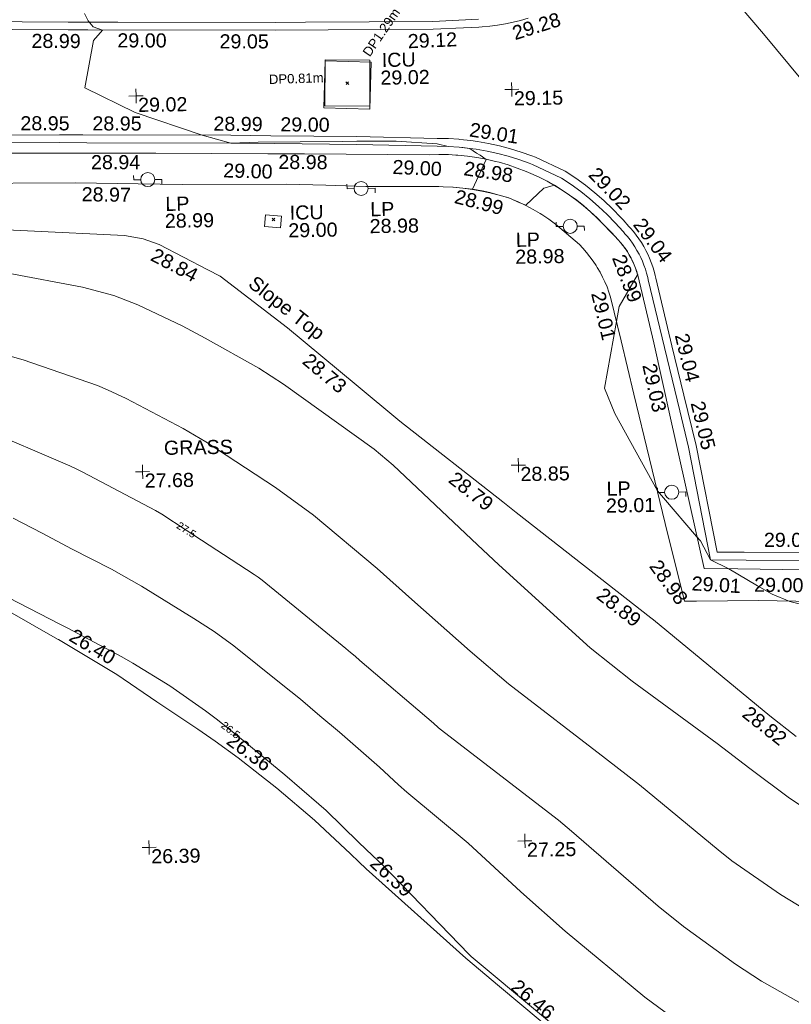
# Model space of a CAD drawing. Header units: millimetres. Extents: x -290717 to 520720, y -88450 to 287762.
# Tile 228 of 256: x 33987 to 54517, y 31063 to 57264. Entities that reach past the tile are written whole.
import ezdxf

# ---------------------------------------------------------------- set-up
doc = ezdxf.new("R2010")
doc.units = ezdxf.units.MM
doc.linetypes.add('IMPORT-UG_ELEC_LV_QLB2 _2_', pattern=[2700, 1500, -300, 0, -250, 150, -300, 0, -200])
doc.linetypes.add('IMPORT-UG_ELEC_STREET LIGHTING_QLB2 _2_', pattern=[2700, 1500, -300, 0, -250, 150, -300, 0, -200])
for name, color, linetype, lineweight, true_color in [('00_TOPO_FURN_LAMP_POST', 7, 'Continuous', 9, 0x666666), ('00_UAV_FURN_LAMP_POST', 7, 'Continuous', 9, 0xa50000), ('00_UAV_LEVEL_SPOT', 7, 'Continuous', 9, 0x666666), ('00_UAV_PARKING', 4, 'Continuous', 9, 0x00ffff), ('00_UAV_ROAD_MARKING_YELLOW_CONTINUOUS', 40, 'Continuous', 9, 0xffbf00), ('00_UAV_SERV_IC', 5, 'Continuous', 9, 0x0000ff), ('00_UAV_SLOPE_TOP', 40, 'Continuous', 9, 0xffbf00), ('01_DTM_CONTOUR_MJR', 7, 'Continuous', 9, 0x7f3f00), ('01_DTM_CONTOUR_MJR_LABELS', 7, 'Continuous', 9, 0x7f3f00), ('01_DTM_CONTOUR_MNR', 7, 'Continuous', 9, 0xa5a552), ('01_DTM_CONTOUR_MNR_LABELS', 7, 'Continuous', 9, 0xa5a552), ('12333-PUM-2D-U-0001-C01 - Rev2_REVIT IMPORT_dwg', 7, 'Continuous', 9, 0x767676), ('PUM-ELECTRIC-LV-QLB2', 1, 'IMPORT-UG_ELEC_LV_QLB2 _2_', 9, 0xff0000), ('PUM-ELECTRIC-MH', 1, 'Continuous', 9, 0xff0000)]:
    doc.layers.add(name, color=color, linetype=linetype, lineweight=lineweight, true_color=true_color)
for name, color, linetype, lineweight in [('00_UAV_ROAD_EDGE', 7, 'Continuous', 9), ('00_UAV_SURFACE', 7, 'Continuous', 9), ('00_UAV_SURVEY_TEXT', 7, 'Continuous', 9), ('GEN-TEXT', 7, 'Continuous', 9)]:
    doc.layers.add(name, color=color, linetype=linetype, lineweight=lineweight)
doc.styles.add('Arial_1', font='arial.ttf', dxfattribs={"height": 250})
doc.styles.add('Swis721 Lt BT_1', font='swissl.ttf', dxfattribs={"height": 200})
doc.styles.add('Swis721 Lt BT_2', font='swissl.ttf', dxfattribs={"height": 375})

# ---------------------------------------------------------------- blocks, each defined once
blk = doc.blocks.new('12333-PUM-2D-U-0001-C01 - Rev2_REVIT IMPORT_dwg_MSL_Lamp_Post_SYM-2077240-Site Location Plan Existing')
at = {"layer": '00_TOPO_FURN_LAMP_POST', "color": 254, "true_color": 0xcccccc, "flags": 128}
for points in [[(-500, 0), (-1000, 0), (-1000, 317)], [(500, 0), (1000, 0), (1000, -317)]]:
    blk.add_lwpolyline(points, dxfattribs=at)
at = {"layer": '00_TOPO_FURN_LAMP_POST', "color": 254, "true_color": 0xcccccc}
blk.add_circle((0, 0), 500, dxfattribs=at)
blk = doc.blocks.new('12333-PUM-2D-U-0001-C01 - Rev2_REVIT IMPORT_dwg_UAV-2077255-Site Location Plan Existing')
at = {"layer": '00_UAV_LEVEL_SPOT', "color": 254, "true_color": 0xcccccc, "flags": 128}
for points in [[(0, -500), (0, 0), (-500, 0)], [(500, 0), (0, 0), (0, 500)]]:
    blk.add_lwpolyline(points, dxfattribs=at)
blk = doc.blocks.new('12333-PUM-2D-U-0001-C01 - Rev2_REVIT IMPORT_dwg_MGS62954_T2_Galway_ITM_3d_Rev1-2077680-Site Location Plan Existing')
at = {"layer": '00_UAV_PARKING', "color": 254, "true_color": 0xcccccc, "flags": 128}
blk.add_lwpolyline([(533936219, 725596442), (533937659, 725595588), (533937684, 725595573), (533939223, 725594614), (533940269, 725593868), (533941355, 725593128), (533941802, 725592795), (533942408, 725592344), (533943427, 725591517), (533944411, 725590647), (533945358, 725589737), (533945572, 725589519), (533945760, 725589327), (533948374, 725586907), (533949257, 725586142), (533951978, 725583786)], dxfattribs=at)
at = {"layer": '00_UAV_ROAD_EDGE', "color": 254, "true_color": 0xcccccc, "flags": 128}
blk.add_lwpolyline([(533936453, 725608539), (533938483, 725608505), (533940502, 725608471), (533943482, 725608403), (533944453, 725608380), (533947776, 725608302), (533948030, 725608304), (533948284, 725608296), (533948480, 725608281), (533948538, 725608276), (533948790, 725608246), (533949041, 725608206), (533949290, 725608155), (533949537, 725608093), (533949629, 725608067), (533949872, 725607992), (533950111, 725607906), (533950347, 725607811), (533950469, 725607756), (533950685, 725607654), (533950896, 725607543), (533951093, 725607428), (533951295, 725607300), (533951490, 725607164), (533951680, 725607019), (533951864, 725606867), (533952041, 725606707), (533952211, 725606540), (533952374, 725606366), (533952578, 725606155), (533952680, 725606040), (533952753, 725605958), (533952759, 725605952), (533952821, 725605879), (533952880, 725605803), (533952936, 725605724), (533952948, 725605706), (533953000, 725605625), (533953049, 725605542), (533953094, 725605456), (533953135, 725605369), (533953173, 725605280), (533953207, 725605190), (533953237, 725605098), (533953264, 725605005), (533953265, 725604998), (533953661, 725603196), (533954073, 725601182), (533954893, 725597164), (533955792, 725597137), (533958754, 725597048)], dxfattribs=at)
at = {"layer": '00_UAV_ROAD_MARKING_YELLOW_CONTINUOUS', "color": 254, "true_color": 0xcccccc, "flags": 128}
for points in [[(533921266, 725612359), (533924560, 725612266), (533926860, 725612201), (533929554, 725612167), (533932574, 725612128), (533934549, 725612082), (533938228, 725611996), (533939547, 725611971), (533943749, 725611890), (533944546, 725611881), (533947935, 725611843), (533949145, 725611883)], [(533958536, 725597315), (533956018, 725597368), (533955071, 725597388), (533954535, 725600397), (533954318, 725601369), (533953940, 725603062), (533953543, 725604867), (533953528, 725604937), (533953502, 725605046), (533953471, 725605154), (533953435, 725605261), (533953395, 725605366), (533953351, 725605469), (533953308, 725605558), (533953256, 725605658), (533953200, 725605755), (533953139, 725605849), (533953075, 725605942), (533953007, 725606031), (533952935, 725606117), (533952929, 725606125), (533952894, 725606167), (533952690, 725606403), (533952477, 725606630), (533952254, 725606848), (533952022, 725607056), (533951785, 725607252), (533951537, 725607440), (533951281, 725607618), (533950514, 725607995), (533950428, 725608030), (533950155, 725608133), (533949877, 725608223), (533949596, 725608303), (533949312, 725608370), (533949026, 725608425), (533948860, 725608452), (533948668, 725608476), (533948570, 725608488), (533948279, 725608512), (533947988, 725608524), (533945850, 725608609), (533943673, 725608670), (533942499, 725608702), (533938674, 725608780), (533937942, 725608794), (533933678, 725608864)], [(533933575, 725609073), (533937946, 725609002), (533938571, 725608989), (533942504, 725608910), (533943570, 725608880), (533945857, 725608817), (533947996, 725608732), (533948292, 725608720), (533948566, 725608697), (533948592, 725608695), (533948889, 725608657), (533949062, 725608630), (533949356, 725608573), (533949649, 725608504), (533949938, 725608422), (533950224, 725608328), (533950504, 725608223), (533950599, 725608185), (533951386, 725607798), (533951659, 725607608), (533951914, 725607415), (533952157, 725607214), (533952396, 725606999), (533952625, 725606775), (533952844, 725606542), (533952902, 725606475), (533953053, 725606300), (533953095, 725606250), (533953169, 725606160), (533953242, 725606064), (533953312, 725605965), (533953377, 725605863), (533953438, 725605758), (533953494, 725605651), (533953540, 725605555), (533953588, 725605444), (533953631, 725605331), (533953669, 725605216), (533953702, 725605100), (533953731, 725604983), (533953746, 725604911), (533954142, 725603107), (533954437, 725601789), (533954738, 725600438), (533955245, 725597592), (533955970, 725597577), (533958332, 725597527)], [(533950467, 725611889), (533950268, 725611833), (533950065, 725611785), (533949861, 725611746), (533949654, 725611715), (533949447, 725611693), (533949241, 725611679), (533949152, 725611676), (533948742, 725611662), (533947937, 725611636), (533943746, 725611683), (533938746, 725611779), (533938223, 725611789), (533933748, 725611893), (533932570, 725611921), (533928754, 725611970), (533926856, 725611994), (533923760, 725612081), (533921261, 725612152), (533918765, 725612205), (533915957, 725612265), (533913770, 725612310), (533909604, 725612394)]]:
    blk.add_lwpolyline(points, dxfattribs=at)
at = {"layer": '00_UAV_SERV_IC', "color": 254, "true_color": 0xcccccc, "flags": 128}
for points in [[(533944989, 725609601), (533945046, 725610847), (533946273, 725610791), (533946216, 725609545)], [(533943390, 725606778), (533943812, 725606739), (533943784, 725606427), (533943362, 725606466)]]:
    blk.add_lwpolyline(points, close=True, dxfattribs=at)
at = {"layer": '00_UAV_SLOPE_TOP', "color": 254, "true_color": 0xcccccc, "flags": 128}
blk.add_lwpolyline([(533957269, 725592650), (533956576, 725593217), (533953520, 725595819), (533953450, 725595876), (533949924, 725598743), (533949571, 725599029), (533946866, 725601226), (533945719, 725602215), (533943927, 725603762), (533942157, 725605163), (533941829, 725605342), (533940549, 725606041), (533940128, 725606198), (533939629, 725606296), (533937051, 725606461), (533934259, 725606640), (533932063, 725606746), (533927846, 725606951)], dxfattribs=at)
at = {"layer": '00_UAV_SURFACE', "color": 254, "true_color": 0xcccccc, "flags": 128}
for points in [[(533953875, 725598381), (533953105, 725601837), (533952790, 725603261), (533952533, 725604423), (533952491, 725604562), (533952442, 725604699), (533952388, 725604833), (533952328, 725604965), (533952262, 725605095), (533952192, 725605221), (533952160, 725605273), (533952082, 725605396), (533951999, 725605514), (533951911, 725605630), (533951818, 725605741), (533951728, 725605840), (533951099, 725606396), (533950923, 725606529), (533950742, 725606654), (533950697, 725606682), (533950510, 725606798), (533950317, 725606905), (533950120, 725607004), (533949965, 725607074), (533949919, 725607095), (533949866, 725607117), (533949619, 725607196), (533949368, 725607265), (533949162, 725607312), (533948907, 725607362), (533948650, 725607400), (533948392, 725607428), (533948133, 725607444), (533948016, 725607448), (533946075, 725607489), (533945012, 725607537), (533943959, 725607584), (533941190, 725607623), (533940014, 725607662), (533938353, 725607715), (533935017, 725607756)], [(533958754, 725597048), (533958821, 725596203), (533956328, 725596285), (533954672, 725596298), (533954358, 725596301), (533953875, 725598381)]]:
    blk.add_lwpolyline(points, dxfattribs=at)
at = {"layer": '01_DTM_CONTOUR_MJR', "color": 254, "true_color": 0xcccccc, "flags": 128}
blk.add_lwpolyline([(533957896, 725585176), (533956233, 725586161), (533955543, 725586621), (533954180, 725587649), (533953516, 725588203), (533951244, 725590240), (533950904, 725590535), (533947796, 725593010), (533947744, 725593058), (533947622, 725593172), (533945695, 725594880), (533945571, 725594990), (533945447, 725595097), (533945326, 725595201), (533943134, 725597057), (533943027, 725597139), (533942918, 725597213), (533941132, 725598426), (533940491, 725598861), (533940327, 725598959), (533938407, 725600012), (533938238, 725600104), (533938067, 725600192), (533935676, 725601262)], dxfattribs=at)
at = {"layer": '01_DTM_CONTOUR_MNR', "color": 254, "true_color": 0xcccccc, "flags": 128}
for points in [[(533957424, 725588044), (533956773, 725588455), (533955499, 725589374), (533955139, 725589669), (533953073, 725591434), (533952178, 725592153), (533949635, 725594189), (533948628, 725595070), (533947105, 725596476), (533946194, 725597313), (533944528, 725598762), (533943530, 725599521), (533941694, 725600769), (533941104, 725601129), (533939599, 725601955), (533939108, 725602199), (533938843, 725602316), (533936876, 725603031), (533935222, 725603532)], [(533960729, 725609140), (533959220, 725608931), (533959000, 725608910), (533958950, 725608949), (533958740, 725609080), (533958657, 725609174), (533958540, 725609310), (533957739, 725610097), (533956719, 725611363), (533956114, 725612101)], [(533958569, 725595866), (533957160, 725596250), (533956693, 725596451), (533956306, 725596680), (533955550, 725597141), (533955070, 725597390), (533954807, 725597903), (533954710, 725598020), (533953849, 725599063), (533953690, 725599250), (533952589, 725601333), (533952325, 725602010), (533952680, 725603780), (533952760, 725604171), (533953260, 725605010), (533953238, 725605099), (533953208, 725605189), (533953170, 725605280), (533953136, 725605368), (533953090, 725605460), (533953049, 725605539), (533953000, 725605630), (533952940, 725605720), (533952880, 725605800), (533952819, 725605879), (533952760, 725605950), (533952680, 725606040), (533952580, 725606150), (533952370, 725606370), (533952209, 725606538), (533952040, 725606710), (533951858, 725606869), (533951678, 725607017), (533951490, 725607160), (533951290, 725607300), (533951090, 725607430), (533950803, 725607355), (533950320, 725606910), (533950120, 725607000), (533949919, 725607098), (533949869, 725607119), (533949618, 725607196), (533949370, 725607260), (533949159, 725607308), (533948910, 725607357), (533948650, 725607398), (533948390, 725607430), (533948650, 725607400), (533948910, 725607360), (533949290, 725608150), (533949128, 725608262), (533949035, 725608324), (533948860, 725608450), (533948570, 725608490), (533948280, 725608510), (533947993, 725608585), (533946899, 725608674), (533945854, 725608693), (533945467, 725608697), (533943227, 725608712), (533942500, 725608700), (533941740, 725608930), (533939969, 725609557), (533938640, 725610240), (533938896, 725611492), (533939140, 725611770), (533938890, 725611864), (533938759, 725612025), (533938670, 725612220)], [(533957548, 725590677), (533957055, 725591013), (533956014, 725591826), (533955162, 725592498), (533952927, 725594199), (533951825, 725595108), (533949432, 725597354), (533948872, 725597897), (533946668, 725600059), (533946168, 725600491), (533943789, 725602267), (533943138, 725602701), (533941731, 725603524), (533941123, 725603862), (533939951, 725604445), (533939315, 725604706), (533938486, 725604942), (533934534, 725605756)], [(533953821, 725585253), (533953119, 725585787), (533951025, 725587577), (533949872, 725588650), (533948487, 725589969), (533946878, 725591351), (533946659, 725591549), (533946165, 725592028), (533945117, 725592978), (533944607, 725593427), (533944097, 725593871), (533943588, 725594296), (533942348, 725595326), (533941827, 725595716), (533941294, 725596070), (533939921, 725596953), (533939126, 725597421), (533938075, 725597984), (533937304, 725598408), (533936536, 725598822)], [(533952044, 725583902), (533948521, 725586948), (533948457, 725587011), (533946197, 725589432), (533945952, 725589677), (533945575, 725590039), (533944724, 725590897), (533944537, 725591069), (533943644, 725591866), (533942744, 725592643), (533942216, 725593079), (533941842, 725593387), (533941566, 725593606), (533940627, 725594293), (533939654, 725594915), (533939363, 725595087), (533937921, 725595878), (533937746, 725595972), (533936370, 725596712)]]:
    blk.add_lwpolyline(points, dxfattribs=at)
at = {"xscale": 0.375, "yscale": 0.375, "zscale": 0.375}
for name, p in [('12333-PUM-2D-U-0001-C01 - Rev2_REVIT IMPORT_dwg_UAV-2077255-Site Location Plan Existing', (533940000, 725610000)), ('12333-PUM-2D-U-0001-C01 - Rev2_REVIT IMPORT_dwg_UAV-2077255-Site Location Plan Existing', (533950000, 725610000)), ('12333-PUM-2D-U-0001-C01 - Rev2_REVIT IMPORT_dwg_MSL_Lamp_Post_SYM-2077240-Site Location Plan Existing', (533940274, 725607770)), ('12333-PUM-2D-U-0001-C01 - Rev2_REVIT IMPORT_dwg_MSL_Lamp_Post_SYM-2077240-Site Location Plan Existing', (533945946, 725607434)), ('12333-PUM-2D-U-0001-C01 - Rev2_REVIT IMPORT_dwg_MSL_Lamp_Post_SYM-2077240-Site Location Plan Existing', (533951490, 725606331)), ('12333-PUM-2D-U-0001-C01 - Rev2_REVIT IMPORT_dwg_UAV-2077255-Site Location Plan Existing', (533940000, 725600000)), ('12333-PUM-2D-U-0001-C01 - Rev2_REVIT IMPORT_dwg_UAV-2077255-Site Location Plan Existing', (533950000, 725600000)), ('12333-PUM-2D-U-0001-C01 - Rev2_REVIT IMPORT_dwg_MSL_Lamp_Post_SYM-2077240-Site Location Plan Existing', (533954067, 725599209)), ('12333-PUM-2D-U-0001-C01 - Rev2_REVIT IMPORT_dwg_UAV-2077255-Site Location Plan Existing', (533940000, 725590000)), ('12333-PUM-2D-U-0001-C01 - Rev2_REVIT IMPORT_dwg_UAV-2077255-Site Location Plan Existing', (533950000, 725590000))]:
    blk.add_blockref(name, p, dxfattribs=at)
at = {"layer": '00_UAV_FURN_LAMP_POST', "color": 251, "true_color": 0x666666, "char_height": 375, "attachment_point": 1, "line_spacing_factor": 1.005062, "style": 'Swis721 Lt BT_2'}
for s, insert, width in [('LP', (533940730, 725607302), 707.59), ('28.99', (533940708, 725606851), 1495.9), ('LP', (533946178, 725607065), 707.59), ('28.98', (533946155, 725606615), 1495.9), ('LP', (533950037, 725606183), 707.59), ('28.98', (533950014, 725605732), 1495.9), ('LP', (533952335, 725599519), 707.59), ('29.01', (533952312, 725599069), 1495.9)]:
    blk.add_mtext(s, dxfattribs=dict(at, insert=insert, width=width))
at = {"layer": '00_UAV_LEVEL_SPOT', "char_height": 375, "width": 1495.9, "attachment_point": 1, "line_spacing_factor": 1.005062, "style": 'Swis721 Lt BT_2'}
for s, insert in [('29.02', (533940052, 725609949)), ('29.15', (533950052, 725609949)), ('27.68', (533940052, 725599949)), ('28.85', (533950052, 725599949)), ('26.39', (533940052, 725589949)), ('27.25', (533950052, 725589949))]:
    blk.add_mtext(s, dxfattribs=dict(at, insert=insert))
at = {"layer": '00_UAV_PARKING', "color": 251, "true_color": 0x666666, "char_height": 375, "width": 1495.9, "attachment_point": 1, "line_spacing_factor": 1.005062, "style": 'Swis721 Lt BT_2'}
for s, insert, rotation in [('26.40', (533938133, 725595877), 328.0817), ('26.36', (533942301, 725593038), 322.7462), ('26.39', (533946094, 725589706), 316.4552), ('26.46', (533949770, 725586353), 319.108)]:
    blk.add_mtext(s, dxfattribs=dict(at, insert=insert, rotation=rotation))
at = {"layer": '00_UAV_ROAD_EDGE', "color": 251, "true_color": 0x666666, "char_height": 375, "width": 1495.9, "attachment_point": 1, "line_spacing_factor": 1.005062, "style": 'Swis721 Lt BT_2'}
for s, insert, rotation in [('29.28', (533950003, 725611666), 16.5454), ('28.94', (533938775, 725608447), 359.0378), ('28.98', (533943760, 725608368), 358.6799), ('28.98', (533948727, 725608113), 350.2448), ('28.99', (533952935, 725605600), 289.8109), ('29.03', (533953710, 725602675), 281.5436), ('29.00', (533956224, 725596899), 358.2791)]:
    blk.add_mtext(s, dxfattribs=dict(at, insert=insert, rotation=rotation))
at = {"layer": '00_UAV_ROAD_MARKING_YELLOW_CONTINUOUS', "color": 251, "true_color": 0x666666, "char_height": 375, "width": 1495.9, "attachment_point": 1, "line_spacing_factor": 1.005062, "style": 'Swis721 Lt BT_2'}
for s, insert, rotation in [('28.99', (533937249, 725611702), 358.7867), ('29.00', (533939534, 725611676), 358.9001), ('29.05', (533942251, 725611603), 358.9001), ('29.12', (533947251, 725611517), 1.4028), ('28.95', (533936915, 725609516), 358.9018), ('28.95', (533938831, 725609479), 358.8434), ('28.99', (533942052, 725609417), 358.4103), ('29.00', (533943833, 725609368), 358.4103), ('29.01', (533948896, 725609142), 350.2087), ('29.00', (533946803, 725608183), 356.4936), ('29.02', (533952251, 725607928), 313.0836), ('29.04', (533953450, 725606562), 305.83), ('29.04', (533954585, 725603464), 282.5857), ('29.05', (533954975, 725601653), 282.5857), ('29.01', (533956502, 725598088), 358.7931), ('29.01', (533954571, 725596963), 355.7418)]:
    blk.add_mtext(s, dxfattribs=dict(at, insert=insert, rotation=rotation))
at = {"layer": '00_UAV_SERV_IC', "color": 251, "true_color": 0x666666, "char_height": 375, "attachment_point": 1, "line_spacing_factor": 1.005062, "style": 'Swis721 Lt BT_2'}
for s, insert, width in [('ICU', (533946555, 725611031), 1021.01), ('29.02', (533946511, 725610560), 1495.9), ('ICU', (533944034, 725607011), 1021.01), ('29.00', (533943989, 725606541), 1495.9)]:
    blk.add_mtext(s, dxfattribs=dict(at, insert=insert, width=width))
at = {"layer": '00_UAV_SLOPE_TOP', "color": 251, "true_color": 0x666666, "char_height": 375, "attachment_point": 1, "line_spacing_factor": 1.005062, "style": 'Swis721 Lt BT_2'}
for s, insert, width, rotation in [('28.84', (533940463, 725605964), 1495.9, 331.3646), ('Slope Top', (533943104, 725605190), 2763.86, 320.9669), ('28.73', (533944518, 725603108), 1495.9, 319.2098), ('28.79', (533948342, 725599887), 1495.9, 320.9245), ('28.89', (533952222, 725596734), 1495.9, 320.8846), ('28.82', (533956046, 725593514), 1495.9, 320.6163)]:
    blk.add_mtext(s, dxfattribs=dict(at, insert=insert, width=width, rotation=rotation))
at = {"layer": '00_UAV_SURFACE', "color": 251, "true_color": 0x666666, "char_height": 375, "width": 1495.9, "attachment_point": 1, "line_spacing_factor": 1.005062, "style": 'Swis721 Lt BT_2'}
for s, insert, rotation in [('29.00', (533942297, 725608169), 357.4294), ('28.97', (533938515, 725607601), 358.1426), ('28.99', (533948496, 725607372), 344.3958), ('29.01', (533952379, 725604616), 282.4725), ('28.98', (533953726, 725597462), 304.9365)]:
    blk.add_mtext(s, dxfattribs=dict(at, insert=insert, rotation=rotation))
at = {"layer": '00_UAV_SURVEY_TEXT', "color": 251, "true_color": 0x666666, "insert": (533940579, 725600812), "char_height": 375, "width": 2018.28, "attachment_point": 1, "line_spacing_factor": 1.005062, "style": 'Swis721 Lt BT_2'}
blk.add_mtext('GRASS', dxfattribs=at)
at = {"layer": '01_DTM_CONTOUR_MJR_LABELS', "color": 251, "true_color": 0x666666, "insert": (533941196, 725598516), "char_height": 200, "width": 620.51, "attachment_point": 2, "rotation": 326.6189, "line_spacing_factor": 1.005062, "style": 'Swis721 Lt BT_1'}
blk.add_mtext('27.5', dxfattribs=at)
at = {"layer": '01_DTM_CONTOUR_MNR_LABELS', "color": 251, "true_color": 0x666666, "insert": (533942287, 725593163), "char_height": 200, "width": 620.51, "attachment_point": 2, "rotation": 321.4184, "line_spacing_factor": 1.005062, "style": 'Swis721 Lt BT_1'}
blk.add_mtext('26.5', dxfattribs=at)
blk = doc.blocks.new('12333-PUM-2D-U-0001-C01 - Rev2_REVIT IMPORT_dwg-1620468-Site Location Plan Existing')
at = {"layer": 'GEN-TEXT', "color": 253, "true_color": 0xaaaaaa}
for p, q in [((304513, -5645), (304584, -5574)), ((304584, -5645), (304513, -5574)), ((302485, -9243), (302556, -9172)), ((302556, -9243), (302485, -9172))]:
    blk.add_line(p, q, dxfattribs=at)
at = {"layer": 'PUM-ELECTRIC-MH', "color": 21, "true_color": 0xffaaaa, "flags": 128}
blk.add_lwpolyline([(303938, -6205), (303965, -4983), (305160, -5010), (305133, -6232)], close=True, dxfattribs=at)
blk.add_blockref('12333-PUM-2D-U-0001-C01 - Rev2_REVIT IMPORT_dwg_MGS62954_T2_Galway_ITM_3d_Rev1-2077680-Site Location Plan Existing', (-533641080, -725615854))
at = {"layer": 'PUM-ELECTRIC-LV-QLB2', "char_height": 250, "width": 1738.51, "attachment_point": 2, "line_spacing_factor": 0.941778, "style": 'Arial_1'}
for s, insert, rotation in [('DP1.29m', (305373, -4200), 54.585), ('DP0.81m', (303189, -5338), 0.8459)]:
    blk.add_mtext(s, dxfattribs=dict(at, insert=insert, rotation=rotation))

msp = doc.modelspace()

# ---------------------------------------------------------------- block references
at = {"layer": '12333-PUM-2D-U-0001-C01 - Rev2_REVIT IMPORT_dwg', "color": 254, "linetype": 'IMPORT-UG_ELEC_STREET LIGHTING_QLB2 _2_', "true_color": 0xffd4d4, "rotation": 0.9999999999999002}
msp.add_blockref('12333-PUM-2D-U-0001-C01 - Rev2_REVIT IMPORT_dwg-1620468-Site Location Plan Existing', (-261895, 55870), dxfattribs=at)

doc.saveas('drawing.dxf')
